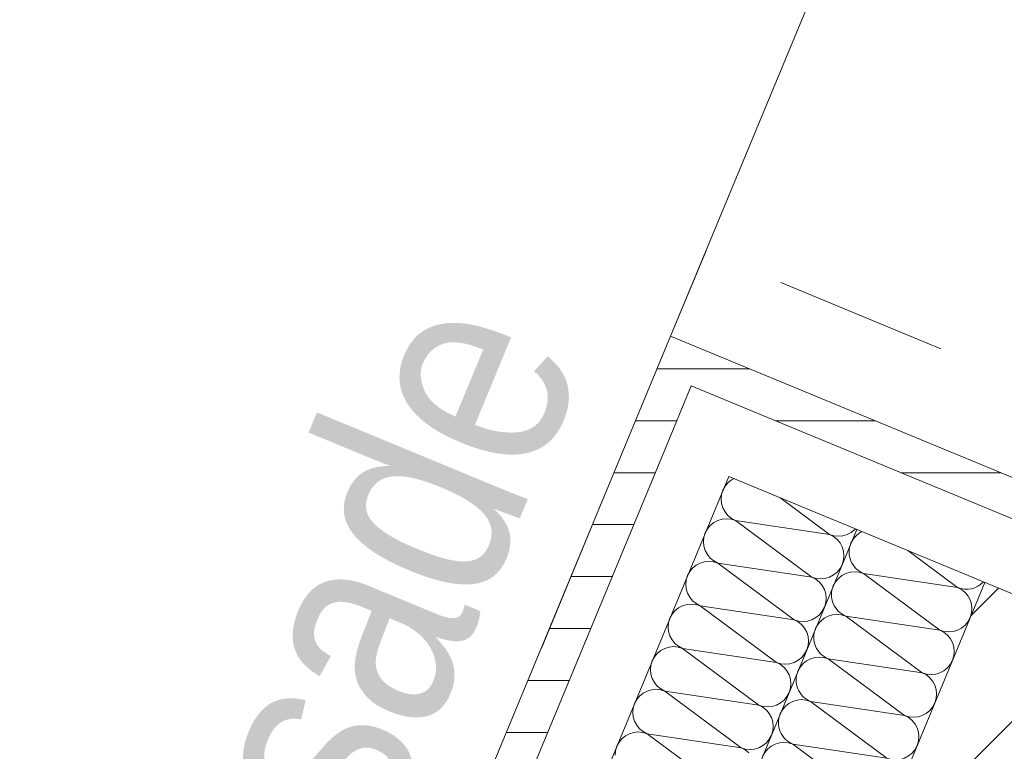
# Model space of a CAD drawing. Header units: metres. Extents: x -79 to 740, y -195 to 69.
# Tile 44 of 200: x -3.288 to -2.719, y 5.329 to 5.752. Entities that reach past the tile are written whole.
import ezdxf

# ---------------------------------------------------------------- set-up
doc = ezdxf.new("R2010")
doc.units = ezdxf.units.M
doc.header["$MEASUREMENT"] = 0
doc.linetypes.add('Strichlinie_ eng', pattern=[0.115, 0.075, -0.04])
for name, color, linetype in [('10 Fassade', 7, 'Continuous'), ('30 Dach', 7, 'Continuous'), ('Neubau_10 Wand außen', 7, 'Continuous'), ('Neubau_30 Dach', 7, 'Continuous')]:
    doc.layers.add(name, color=color, linetype=linetype)
doc.styles.add('ERSTELLTER_STIL_2', font='ARIALN.TTF')
pattern_1 = [(0, (0, 0), (0, 0.03), [])]

# ---------------------------------------------------------------- blocks, each defined once
blk = doc.blocks.new('*X100')
at = {"layer": 'Neubau_10 Wand außen', "color": 8, "linetype": 'Continuous', "lineweight": 9}
for p, q in [((-2.87663, 5.48583), (-2.87865, 5.48417)), ((-2.87515, 5.48662), (-2.87663, 5.48583)), ((-2.88154, 5.47985), (-2.8823, 5.47734)), ((-2.88031, 5.48215), (-2.88154, 5.47985)), ((-2.87865, 5.48417), (-2.88031, 5.48215)), ((-2.8823, 5.47734), (-2.88255, 5.47474)), ((-2.88255, 5.47474), (-2.8823, 5.47214)), ((-2.84878, 5.4757), (-2.81995, 5.45433)), ((-2.8823, 5.47214), (-2.88154, 5.46964)), ((-2.88154, 5.46964), (-2.88031, 5.46734)), ((-2.88203, 5.46318), (-2.88453, 5.46242)), ((-2.87942, 5.46344), (-2.88203, 5.46318)), ((-2.88031, 5.46734), (-2.87865, 5.46531)), ((-2.87682, 5.46318), (-2.87942, 5.46344)), ((-2.87865, 5.46531), (-2.87663, 5.46366)), ((-2.87432, 5.46242), (-2.87682, 5.46318)), ((-2.87663, 5.46366), (-2.87432, 5.46242)), ((-2.89051, 5.45751), (-2.89174, 5.45521)), ((-2.88885, 5.45953), (-2.89051, 5.45751)), ((-2.88683, 5.46119), (-2.88885, 5.45953)), ((-2.88453, 5.46242), (-2.88683, 5.46119)), ((-2.87432, 5.46242), (-2.81995, 5.45433)), ((-2.87432, 5.46242), (-2.83015, 5.4297)), ((-2.80744, 5.45557), (-2.80542, 5.45722)), ((-2.80542, 5.45722), (-2.8051, 5.4576)), ((-2.8925, 5.45271), (-2.89276, 5.45011)), ((-2.89174, 5.45521), (-2.8925, 5.45271)), ((-2.81995, 5.45433), (-2.81744, 5.45357)), ((-2.81764, 5.4531), (-2.81995, 5.45433)), ((-2.81562, 5.45144), (-2.81764, 5.4531)), ((-2.81744, 5.45357), (-2.81484, 5.45332)), ((-2.81396, 5.44942), (-2.81562, 5.45144)), ((-2.81484, 5.45332), (-2.81224, 5.45357)), ((-2.81224, 5.45357), (-2.80974, 5.45433)), ((-2.80974, 5.45433), (-2.80744, 5.45557)), ((-2.89276, 5.45011), (-2.8925, 5.4475)), ((-2.8925, 5.4475), (-2.89174, 5.445)), ((-2.81273, 5.44712), (-2.81396, 5.44942)), ((-2.81197, 5.44462), (-2.81273, 5.44712)), ((-2.89174, 5.445), (-2.89051, 5.4427)), ((-2.89051, 5.4427), (-2.88885, 5.44068)), ((-2.88885, 5.44068), (-2.88683, 5.43902)), ((-2.81171, 5.44201), (-2.81197, 5.44462)), ((-2.81197, 5.43941), (-2.81171, 5.44201)), ((-2.89906, 5.4349), (-2.90072, 5.43288)), ((-2.89704, 5.43656), (-2.89906, 5.4349)), ((-2.89473, 5.43779), (-2.89704, 5.43656)), ((-2.89223, 5.43855), (-2.89473, 5.43779)), ((-2.88963, 5.4388), (-2.89223, 5.43855)), ((-2.88703, 5.43855), (-2.88963, 5.4388)), ((-2.88453, 5.43779), (-2.88703, 5.43855)), ((-2.88683, 5.43902), (-2.88453, 5.43779)), ((-2.88453, 5.43779), (-2.84036, 5.40506)), ((-2.88453, 5.43779), (-2.83015, 5.4297)), ((-2.81562, 5.43259), (-2.81396, 5.43461)), ((-2.81396, 5.43461), (-2.81273, 5.43691)), ((-2.81273, 5.43691), (-2.81197, 5.43941)), ((-2.90195, 5.43057), (-2.90271, 5.42807)), ((-2.90072, 5.43288), (-2.90195, 5.43057)), ((-2.83015, 5.4297), (-2.82765, 5.42894)), ((-2.82785, 5.42846), (-2.83015, 5.4297)), ((-2.82765, 5.42894), (-2.82505, 5.42868)), ((-2.82505, 5.42868), (-2.82245, 5.42894)), ((-2.82245, 5.42894), (-2.81995, 5.4297)), ((-2.81995, 5.4297), (-2.81764, 5.43093)), ((-2.81764, 5.43093), (-2.81562, 5.43259)), ((-2.90271, 5.42807), (-2.90296, 5.42547)), ((-2.90296, 5.42547), (-2.90271, 5.42287)), ((-2.82583, 5.42681), (-2.82785, 5.42846)), ((-2.82417, 5.42479), (-2.82583, 5.42681)), ((-2.82293, 5.42248), (-2.82417, 5.42479)), ((-2.90271, 5.42287), (-2.90195, 5.42037)), ((-2.90195, 5.42037), (-2.90072, 5.41806)), ((-2.90072, 5.41806), (-2.89906, 5.41604)), ((-2.82218, 5.41998), (-2.82293, 5.42248)), ((-2.82192, 5.41738), (-2.82218, 5.41998)), ((-2.82218, 5.41478), (-2.82192, 5.41738)), ((-2.90724, 5.41192), (-2.90926, 5.41026)), ((-2.90494, 5.41315), (-2.90724, 5.41192)), ((-2.90244, 5.41391), (-2.90494, 5.41315)), ((-2.89983, 5.41417), (-2.90244, 5.41391)), ((-2.89723, 5.41391), (-2.89983, 5.41417)), ((-2.89906, 5.41604), (-2.89704, 5.41438)), ((-2.89473, 5.41315), (-2.89723, 5.41391)), ((-2.89704, 5.41438), (-2.89473, 5.41315)), ((-2.89473, 5.41315), (-2.84036, 5.40506)), ((-2.89473, 5.41315), (-2.85056, 5.38042)), ((-2.82417, 5.40997), (-2.82293, 5.41228)), ((-2.82293, 5.41228), (-2.82218, 5.41478)), ((-2.91215, 5.40593), (-2.91291, 5.40343)), ((-2.91092, 5.40824), (-2.91215, 5.40593)), ((-2.90926, 5.41026), (-2.91092, 5.40824)), ((-2.83015, 5.40506), (-2.82785, 5.40629)), ((-2.82785, 5.40629), (-2.82583, 5.40795)), ((-2.82583, 5.40795), (-2.82417, 5.40997)), ((-2.91291, 5.40343), (-2.91317, 5.40083)), ((-2.91317, 5.40083), (-2.91291, 5.39823)), ((-2.84036, 5.40506), (-2.83785, 5.4043)), ((-2.83805, 5.40383), (-2.84036, 5.40506)), ((-2.83603, 5.40217), (-2.83805, 5.40383)), ((-2.83785, 5.4043), (-2.83525, 5.40404)), ((-2.83437, 5.40015), (-2.83603, 5.40217)), ((-2.83525, 5.40404), (-2.83265, 5.4043)), ((-2.83265, 5.4043), (-2.83015, 5.40506)), ((-2.91291, 5.39823), (-2.91215, 5.39573)), ((-2.91215, 5.39573), (-2.91092, 5.39342)), ((-2.83314, 5.39784), (-2.83437, 5.40015)), ((-2.83238, 5.39534), (-2.83314, 5.39784)), ((-2.83212, 5.39274), (-2.83238, 5.39534)), ((-2.91264, 5.38927), (-2.91514, 5.38851)), ((-2.91004, 5.38953), (-2.91264, 5.38927)), ((-2.91092, 5.39342), (-2.90926, 5.3914)), ((-2.90744, 5.38927), (-2.91004, 5.38953)), ((-2.90926, 5.3914), (-2.90724, 5.38975)), ((-2.90494, 5.38851), (-2.90744, 5.38927)), ((-2.90724, 5.38975), (-2.90494, 5.38851)), ((-2.83314, 5.38764), (-2.83238, 5.39014)), ((-2.83238, 5.39014), (-2.83212, 5.39274)), ((-2.92113, 5.3836), (-2.92236, 5.3813)), ((-2.91947, 5.38562), (-2.92113, 5.3836)), ((-2.91745, 5.38728), (-2.91947, 5.38562)), ((-2.91514, 5.38851), (-2.91745, 5.38728)), ((-2.90494, 5.38851), (-2.85056, 5.38042)), ((-2.90494, 5.38851), (-2.86077, 5.35579)), ((-2.83805, 5.38165), (-2.83603, 5.38331)), ((-2.83603, 5.38331), (-2.83437, 5.38533)), ((-2.83437, 5.38533), (-2.83314, 5.38764)), ((-2.92312, 5.3788), (-2.92337, 5.3762)), ((-2.92236, 5.3813), (-2.92312, 5.3788)), ((-2.85056, 5.38042), (-2.84806, 5.37966)), ((-2.84826, 5.37919), (-2.85056, 5.38042)), ((-2.84623, 5.37753), (-2.84826, 5.37919)), ((-2.84806, 5.37966), (-2.84546, 5.37941)), ((-2.84458, 5.37551), (-2.84623, 5.37753)), ((-2.84546, 5.37941), (-2.84286, 5.37966)), ((-2.84286, 5.37966), (-2.84036, 5.38042)), ((-2.84036, 5.38042), (-2.83805, 5.38165)), ((-2.92337, 5.3762), (-2.92312, 5.37359)), ((-2.92312, 5.37359), (-2.92236, 5.37109)), ((-2.84334, 5.37321), (-2.84458, 5.37551)), ((-2.84259, 5.37071), (-2.84334, 5.37321)), ((-2.92236, 5.37109), (-2.92113, 5.36879)), ((-2.92113, 5.36879), (-2.91947, 5.36677)), ((-2.91947, 5.36677), (-2.91745, 5.36511)), ((-2.84233, 5.3681), (-2.84259, 5.37071)), ((-2.84259, 5.3655), (-2.84233, 5.3681)), ((-2.92967, 5.36099), (-2.93133, 5.35897)), ((-2.92765, 5.36265), (-2.92967, 5.36099)), ((-2.92535, 5.36388), (-2.92765, 5.36265)), ((-2.92285, 5.36464), (-2.92535, 5.36388)), ((-2.92024, 5.36489), (-2.92285, 5.36464)), ((-2.91764, 5.36464), (-2.92024, 5.36489)), ((-2.91514, 5.36388), (-2.91764, 5.36464)), ((-2.91745, 5.36511), (-2.91514, 5.36388)), ((-2.91514, 5.36388), (-2.87097, 5.33115)), ((-2.91514, 5.36388), (-2.86077, 5.35579)), ((-2.84623, 5.35868), (-2.84458, 5.3607)), ((-2.84458, 5.3607), (-2.84334, 5.363)), ((-2.84334, 5.363), (-2.84259, 5.3655)), ((-2.93256, 5.35666), (-2.93332, 5.35416)), ((-2.93133, 5.35897), (-2.93256, 5.35666)), ((-2.86077, 5.35579), (-2.85826, 5.35503)), ((-2.85846, 5.35455), (-2.86077, 5.35579)), ((-2.85826, 5.35503), (-2.85566, 5.35477)), ((-2.85566, 5.35477), (-2.85306, 5.35503)), ((-2.85306, 5.35503), (-2.85056, 5.35579)), ((-2.85056, 5.35579), (-2.84826, 5.35702)), ((-2.84826, 5.35702), (-2.84623, 5.35868)), ((-2.93332, 5.35416), (-2.93358, 5.35156)), ((-2.93358, 5.35156), (-2.93332, 5.34896)), ((-2.85644, 5.3529), (-2.85846, 5.35455)), ((-2.85478, 5.35087), (-2.85644, 5.3529)), ((-2.85355, 5.34857), (-2.85478, 5.35087)), ((-2.93332, 5.34896), (-2.93256, 5.34646)), ((-2.93256, 5.34646), (-2.93133, 5.34415)), ((-2.93133, 5.34415), (-2.92967, 5.34213)), ((-2.85279, 5.34607), (-2.85355, 5.34857)), ((-2.85253, 5.34347), (-2.85279, 5.34607)), ((-2.85279, 5.34087), (-2.85253, 5.34347)), ((-2.93786, 5.33801), (-2.93988, 5.33635)), ((-2.93555, 5.33924), (-2.93786, 5.33801)), ((-2.93305, 5.34), (-2.93555, 5.33924)), ((-2.93045, 5.34026), (-2.93305, 5.34)), ((-2.92785, 5.34), (-2.93045, 5.34026)), ((-2.92967, 5.34213), (-2.92765, 5.34047)), ((-2.92535, 5.33924), (-2.92785, 5.34)), ((-2.92765, 5.34047), (-2.92535, 5.33924)), ((-2.92535, 5.33924), (-2.87097, 5.33115)), ((-2.92535, 5.33924), (-2.88118, 5.30651)), ((-2.85478, 5.33606), (-2.85355, 5.33836)), ((-2.85355, 5.33836), (-2.85279, 5.34087)), ((-2.94277, 5.33202), (-2.94353, 5.32952)), ((-2.94153, 5.33433), (-2.94277, 5.33202)), ((-2.93988, 5.33635), (-2.94153, 5.33433)), ((-2.86077, 5.33115), (-2.85846, 5.33238)), ((-2.85846, 5.33238), (-2.85644, 5.33404)), ((-2.85644, 5.33404), (-2.85478, 5.33606)), ((-2.94353, 5.32952), (-2.94378, 5.32692)), ((-2.87097, 5.33115), (-2.86847, 5.33039)), ((-2.86867, 5.32992), (-2.87097, 5.33115)), ((-2.86664, 5.32826), (-2.86867, 5.32992)), ((-2.86847, 5.33039), (-2.86587, 5.33013)), ((-2.86587, 5.33013), (-2.86327, 5.33039)), ((-2.86327, 5.33039), (-2.86077, 5.33115))]:
    blk.add_line(p, q, dxfattribs=at)
blk = doc.blocks.new('*X105')
at = {"layer": 'Neubau_10 Wand außen', "color": 8, "linetype": 'Continuous', "lineweight": 9}
for p, q in [((-2.77487, 5.44508), (-2.74604, 5.42372)), ((-2.80041, 5.43181), (-2.74604, 5.42372)), ((-2.80041, 5.43181), (-2.75624, 5.39908)), ((-2.81062, 5.40717), (-2.76645, 5.37444)), ((-2.81062, 5.40717), (-2.75624, 5.39908)), ((-2.82082, 5.38254), (-2.76645, 5.37444)), ((-2.82082, 5.38254), (-2.77665, 5.34981)), ((-2.83103, 5.3579), (-2.77665, 5.34981)), ((-2.83103, 5.3579), (-2.78686, 5.32517)), ((-2.84123, 5.33326), (-2.79706, 5.30053)), ((-2.84123, 5.33326), (-2.78686, 5.32517))]:
    blk.add_line(p, q, dxfattribs=at)
for centre, start, end in [((-2.79531, 5.44413), 116.7509, 157.5), ((-2.79531, 5.44413), 157.5, 247.5), ((-2.80551, 5.41949), 67.5, 157.5), ((-2.80551, 5.41949), 157.5, 247.5), ((-2.74093, 5.43604), 247.5, 317.1807), ((-2.75114, 5.4114), 337.5, 67.5), ((-2.81572, 5.39485), 67.5, 157.5), ((-2.75114, 5.4114), 247.5, 337.5), ((-2.81572, 5.39485), 157.5, 247.5), ((-2.76134, 5.38676), 337.5, 67.5), ((-2.82592, 5.37022), 67.5, 157.5), ((-2.76134, 5.38676), 247.5, 337.5), ((-2.82592, 5.37022), 157.5, 247.5), ((-2.77155, 5.36213), 337.5, 67.5), ((-2.83613, 5.34558), 67.5, 157.5), ((-2.77155, 5.36213), 247.5, 337.5), ((-2.83613, 5.34558), 157.5, 247.5), ((-2.78175, 5.33749), 337.5, 67.5), ((-2.84633, 5.32094), 67.5, 157.5), ((-2.78175, 5.33749), 247.5, 337.5)]:
    blk.add_arc(centre, 0.01333, start, end, dxfattribs=at)
blk = doc.blocks.new('4 Flügelfenster 1+2+1 27')
at = {"layer": 'Neubau_10 Wand außen', "color": 7, "linetype": 'Continuous', "lineweight": 13}
for p in [(-1.943, -0.07), (-2.005, -0.392)]:
    blk.add_line(p, (-1.943, -0.392), dxfattribs=at)
at = {"layer": 'Neubau_10 Wand außen', "color": 7, "linetype": 'Continuous', "lineweight": 9}
blk.add_line((-1.943, -0.392), (1.943, -0.392), dxfattribs=at)

msp = doc.modelspace()

# ---------------------------------------------------------------- hatches: boundary and pattern name
at = {"layer": 'Neubau_10 Wand außen', "linetype": 'Continuous', "lineweight": 9}
h = msp.add_hatch(dxfattribs=at)
h.set_pattern_fill('Holzwerkstoff_Sperrholz__D2', color=8, style=0, pattern_type=2)
h.set_pattern_definition(pattern_1)
h.paths.add_polyline_path([(-2.91176, 5.56889), (-2.93549, 5.51161), (-2.91516, 5.50319), (-2.89986, 5.54015), (-2.62269, 5.42534), (-2.61427, 5.44567)])
h = msp.add_hatch(dxfattribs=at)
h.set_pattern_fill('Holzwerkstoff_Sperrholz__D2', color=8, style=0, pattern_type=2)
h.set_pattern_definition(pattern_1)
h.paths.add_polyline_path([(-3.2512, 4.74941), (-3.23088, 4.74099), (-2.91516, 5.50319), (-2.93549, 5.51161)])
at = {"layer": 'Neubau_10 Wand außen', "linetype": 'Continuous', "lineweight": 0, "true_color": 0x000000}
h = msp.add_hatch(dxfattribs=at)
h.set_pattern_fill('Beton_Stahlbeton_0001', color=18, style=0, pattern_type=2)
h.set_pattern_definition([(45, (0, 0), (-0.0848528, 0.0848528), []), (45, (-0.04243, 0.04243), (-0.0848528, 0.0848528), [0.09, -0.03])])
h.paths.add_polyline_path([(-2.73039, 5.42666), (-2.87772, 5.07096), (-2.65599, 4.97912), (-2.50866, 5.33481), (-2.57333, 5.3616), (-2.638, 5.38839)])

# ---------------------------------------------------------------- linework, layer by layer
at = {"layer": '30 Dach', "color": 7, "linetype": 'Strichlinie_ eng', "lineweight": 9}
msp.add_line((-7.04283, -4.40439), (-2.89148, 5.61786), dxfattribs=at)
at = {"layer": 'Neubau_10 Wand außen', "color": 7, "linetype": 'Continuous', "lineweight": 13}
for p, q in [((-2.93549, 5.51161), (-2.91176, 5.56889)), ((-2.61427, 5.44567), (-2.91176, 5.56889)), ((-2.91516, 5.50319), (-2.89986, 5.54015)), ((-2.89986, 5.54015), (-2.62269, 5.42534)), ((-2.91516, 5.50319), (-3.21557, 4.77795)), ((-2.87821, 5.48789), (-3.148, 4.83655)), ((-2.87821, 5.48789), (-2.638, 5.38839)), ((-2.8043, 5.45727), (-3.04347, 4.87985)), ((-2.73039, 5.42666), (-2.87772, 5.07096))]:
    msp.add_line(p, q, dxfattribs=at)
at = {"layer": 'Neubau_10 Wand außen', "color": 7, "linetype": 'Continuous', "lineweight": 13, "flags": 128}
msp.add_lwpolyline([(-2.93549, 5.51161), (-3.25962, 4.72909)], dxfattribs=at)
at = {"layer": 'Neubau_30 Dach', "color": 7, "linetype": 'Strichlinie_ eng', "lineweight": 9}
msp.add_line((13.31983, -1.09709), (-2.89148, 5.61786), dxfattribs=at)

# ---------------------------------------------------------------- block references
at = {"layer": 'Neubau_10 Wand außen', "color": 7, "linetype": 'Continuous', "lineweight": 9, "xscale": -1, "rotation": 247.4999999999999}
msp.add_blockref('4 Flügelfenster 1+2+1 27', (-1.80605, 7.21398), dxfattribs=at)
at = {"layer": 'Neubau_10 Wand außen', "color": 7, "lineweight": 9}
for name in ['*X100', '*X105']:
    msp.add_blockref(name, (0, 0), dxfattribs=at)

# ---------------------------------------------------------------- texts
at = {"layer": '10 Fassade', "color": 7, "linetype": 'Continuous', "lineweight": 9, "insert": (-3.26004, 4.82834), "char_height": 0.125, "attachment_point": 7, "rotation": 67.5, "style": 'ERSTELLTER_STIL_2'}
msp.add_mtext('\\A1;{\\pql;\\fArial Narrow|b0|i0|c0|p0;\\W1.000000;Holz\\fArial Narrow|b0|i0|c0|p0;\\W1.000000;fassade}', dxfattribs=at)

doc.saveas('drawing.dxf')
